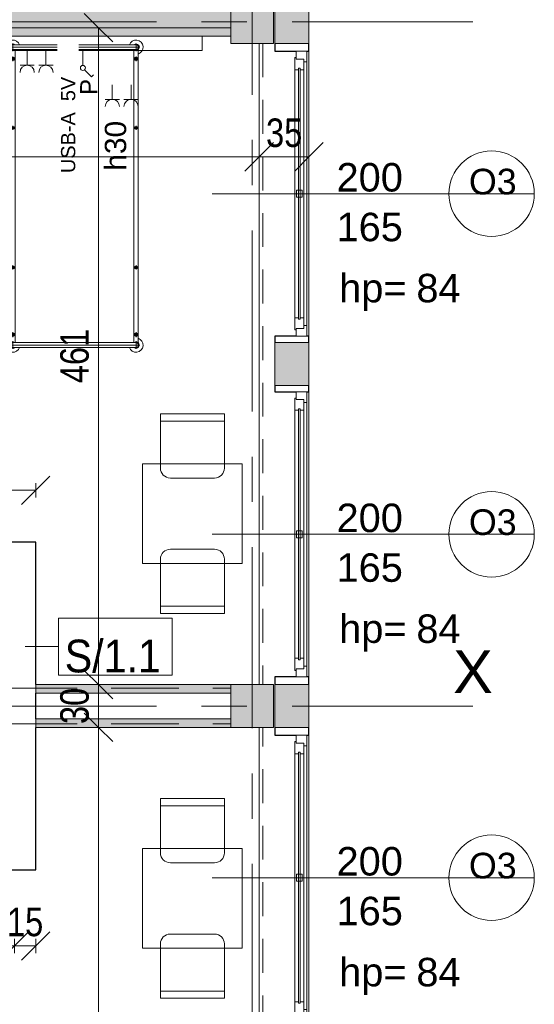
# Model space of a CAD drawing. Header units: centimetres. Extents: x -1631 to 1829, y -257 to 3158.
# Tile 126 of 128: x 1024 to 1386, y 2119 to 2810. Entities that reach past the tile are written whole.
import ezdxf

# ---------------------------------------------------------------- set-up
doc = ezdxf.new("R2010")
doc.units = ezdxf.units.CM
for name, pattern in [('Oś', [222.25, 127, -31.75, 31.75, -31.75]), ('Ponad', [39.688, 23.813, -15.875]), ('Ukryte', [71.438, 47.625, -23.813])]:
    doc.linetypes.add(name, pattern=pattern)
for name, color, linetype, lineweight in [('A-ANNO-DIMS', 211, 'Continuous', 13), ('A-ANNO-DIMS-100', 211, 'Continuous', 13), ('A-ANNO-NOTE', 131, 'Continuous', 9), ('A-DETL-HDLN', 90, 'Ukryte', 9), ('A-FLOR-OVHD', 1, 'Ponad', 9), ('A-GLAZ', 151, 'Continuous', 13), ('A-GLAZ-IDEN', 152, 'Continuous', 13), ('A-WALL', 113, 'Continuous', 13), ('A-WALL-IDEN', 211, 'Continuous', 13), ('A-WALL-PATT', 111, 'Continuous', 13), ('I-FURN', 30, 'Continuous', 9), ('Q-SPCQ', 91, 'Continuous', 9), ('S-COLS', 52, 'Continuous', 13), ('S-GRID', 1, 'Continuous', 13), ('S-GRID-IDEN', 1, 'Continuous', 13)]:
    doc.layers.add(name, color=color, linetype=linetype, lineweight=lineweight)
doc.styles.add('Arial Narrow_5', font='ARIALN.TTF', dxfattribs={"height": 20})
doc.styles.add('Arial_10', font='arial.ttf', dxfattribs={"height": 20})
doc.styles.add('Arial_12', font='arial.ttf', dxfattribs={"width": 0.9, "height": 23})
doc.styles.add('Arial_13', font='arial.ttf', dxfattribs={"height": 0.2})
doc.styles.add('Arial_4', font='arial.ttf', dxfattribs={"height": 10})
doc.styles.add('Arial_5', font='arial.ttf', dxfattribs={"height": 12})
doc.styles.add('Arial_6', font='arial.ttf', dxfattribs={"height": 15})
doc.styles.add('Arial_7', font='arial.ttf', dxfattribs={"height": 30})
doc.styles.add('Arial_8', font='arial.ttf', dxfattribs={"height": 18})
doc.dimstyles.new('Diagonal_1_100__0__wewnętrzne_1', dxfattribs={"dimscale": 30.48, "dimtxt": 20.468619, "dimasz": 0.656168, "dimexe": 0.164042, "dimexo": 0.0625, "dimgap": 0.032808, "dimtad": 1, "dimdec": 0, "dimdsep": 46, "dimtxsty": 'Arial Narrow_5', "dimblk1": 'OBLIQUE', "dimblk2": 'OBLIQUE', "dimsah": 1, "dimcen": 0.09, "dimazin": 0, "dimtfac": 1, "dimtdec": 4, "dimtix": 1, "dimtmove": 0, "dimatfit": 3, "dimfxl": 0.164042, "dimfxlon": 1, "dimtvp": 1, "dimtolj": 1, "dimtzin": 0, "dimarcsym": 2})

# ---------------------------------------------------------------- blocks, each defined once
blk = doc.blocks.new('M_Concrete-Square-Column - 300 x 300mm-1794510-5_piętro III __10_50 m_ - stan projektowany')
at = {"layer": 'S-COLS', "lineweight": 9}
blk.add_hatch(color=254, dxfattribs=at).paths.add_polyline_path([(-15, 15), (-15, -15), (15, -15), (15, 15)], flags=0)
for p, q in [((-15, 15), (15, 15)), ((-15, -15), (-15, 15)), ((15, 15), (15, -15)), ((15, -15), (-15, -15))]:
    blk.add_line(p, q, dxfattribs=at)
blk = doc.blocks.new('łóżko 195x90 typ FAMED _102039_ - łóżko 195x90 typ FAMED _102039_-1233017-5_piętro III __10_50 m_ - stan projektowany')
at = {"layer": 'I-FURN'}
for p, q in [((45.97, 104.25), (-45.98, 104.25)), ((-43.25, 101.53), (-43.25, 106.98)), ((-43.25, 105.95), (43.25, 105.95)), ((43.25, 101.53), (43.25, 106.98)), ((-45, 96.93), (-41.5, 96.93)), ((-44.75, -103.1), (-44.75, 102.61)), ((-43.25, 102.55), (43.25, 102.55)), ((-43.25, 95.18), (-43.25, 98.68)), ((-41.75, 102.55), (-41.75, -103.1)), ((45, 96.93), (41.5, 96.93)), ((41.75, 102.61), (41.75, -103.05)), ((43.25, 95.18), (43.25, 98.68)), ((44.75, -103.1), (44.75, 102.61)), ((-44.75, 49.81), (-41.75, 49.81)), ((-43.25, 48.31), (-43.25, 51.31)), ((44.75, 49.81), (41.75, 49.81)), ((43.25, 48.31), (43.25, 51.31)), ((-44.75, -48.19), (-41.75, -48.19)), ((-43.25, -49.69), (-43.25, -46.69)), ((44.75, -48.19), (41.75, -48.19)), ((43.25, -49.69), (43.25, -46.69)), ((-45, -96.6), (-41.5, -96.6)), ((-43.25, -94.85), (-43.25, -98.35)), ((45, -96.6), (41.5, -96.6)), ((43.25, -94.85), (43.25, -98.35)), ((-43.25, -102.02), (-43.25, -107.47)), ((-43.25, -103.05), (43.25, -103.05)), ((43.25, -102.02), (43.25, -107.47)), ((-45.98, -104.75), (45.97, -104.75)), ((-43.25, -106.45), (43.25, -106.45))]:
    blk.add_line(p, q, dxfattribs=at)
for centre, radius in [((-43.25, 96.93), 1.25), ((-43.25, 96.93), 0.8), ((43.25, 96.93), 1.25), ((43.25, 96.93), 0.8), ((-43.25, 49.81), 1), ((43.25, 49.81), 1), ((-43.25, -48.19), 1), ((43.25, -48.19), 1), ((-43.25, -96.6), 1.25), ((-43.25, -96.6), 0.8), ((43.25, -96.6), 1.25), ((43.25, -96.6), 0.8)]:
    blk.add_circle(centre, radius, dxfattribs=at)
for centre, radius, start, end in [((-43.25, 104.25), 5, 19.87687, 252.5424), ((-43.25, 104.25), 2.23, 49.8221, 310.1779), ((-43.25, 104.25), 1.93, 62.02067, 297.97933), ((-43.25, 104.25), 1.7, 90, 270), ((43.25, 104.25), 5, 287.4576, 160.12313), ((43.25, 104.25), 2.23, 229.8221, 130.1779), ((43.25, 104.25), 1.93, 242.02067, 117.97933), ((43.25, 104.25), 1.7, 270, 90), ((-43.25, -104.75), 5, 107.4576, 340.12313), ((-43.25, -104.75), 2.23, 47.61126, 310.1779), ((-43.25, -104.75), 1.93, 62.02067, 297.97933), ((-43.25, -104.75), 1.7, 90, 270), ((43.25, -104.75), 5, 199.87687, 72.5424), ((43.25, -104.75), 2.23, 229.8221, 130.1779), ((43.25, -104.75), 1.93, 242.02067, 117.97933), ((43.25, -104.75), 1.7, 270, 90)]:
    blk.add_arc(centre, radius, start, end, dxfattribs=at)
blk = doc.blocks.new('Blat - Blat-1285693-5_piętro III __10_50 m_ - stan projektowany')
at = {"layer": 'I-FURN'}
for p, q in [((0, 70), (0, 0)), ((70, 70), (0, 70)), ((70, 0), (70, 70)), ((0, 0), (70, 0))]:
    blk.add_line(p, q, dxfattribs=at)
blk = doc.blocks.new('Blat - Blat-1285996-5_piętro III __10_50 m_ - stan projektowany')
at = {"layer": 'I-FURN'}
for p, q in [((0, 0), (70, 0)), ((0, -70), (0, 0)), ((70, 0), (70, -70)), ((70, -70), (0, -70))]:
    blk.add_line(p, q, dxfattribs=at)
blk = doc.blocks.new('krzesło - krzesło-823058-5_piętro III __10_50 m_ - stan projektowany')
at = {"layer": 'I-FURN'}
for p, q in [((-22.5, 22.5), (-22.5, -15.5)), ((22.5, 22.5), (-22.5, 22.5)), ((22.5, -15.5), (22.5, 22.5)), ((22.5, 17.5), (-22.5, 17.5)), ((-15.5, -22.5), (15.5, -22.5))]:
    blk.add_line(p, q, dxfattribs=at)
for centre, start, end in [((-15.5, -15.5), 180, 270), ((15.5, -15.5), 270, 0)]:
    blk.add_arc(centre, 7, start, end, dxfattribs=at)
blk = doc.blocks.new('krzesło - krzesło-1270919-5_piętro III __10_50 m_ - stan projektowany')
at = {"layer": 'I-FURN'}
for p, q in [((-15.5, 22.5), (15.5, 22.5)), ((-22.5, -22.5), (-22.5, 15.5)), ((22.5, 15.5), (22.5, -22.5)), ((22.5, -17.5), (-22.5, -17.5)), ((22.5, -22.5), (-22.5, -22.5))]:
    blk.add_line(p, q, dxfattribs=at)
for centre, start, end in [((-15.5, 15.5), 90, 180), ((15.5, 15.5), 360, 90)]:
    blk.add_arc(centre, 7, start, end, dxfattribs=at)
blk = doc.blocks.new('Panel Gazowo Oswietleniowy 2 - Type 1-2423792-5_piętro III __10_50 m_ - stan projektowany')
at = {"layer": 'Q-SPCQ'}
for p, q in [((-112.5, 47.33), (-102.5, 47.33)), ((-107.5, 47.33), (-107.5, 37)), ((-99.33, 47.33), (-89.33, 47.33)), ((-94.33, 47.33), (-94.33, 37)), ((47.5, 47.33), (57.5, 47.33)), ((52.5, 47.33), (52.5, 37)), ((60.67, 47.33), (70.67, 47.33)), ((65.67, 47.33), (65.67, 37)), ((-79.82, 31.43), (-81.13, 30.12)), ((-74.88, 26.48), (-79.82, 31.43)), ((80.18, 31.43), (78.87, 30.12)), ((85.12, 26.48), (80.18, 31.43)), ((-73.64, 13), (-73.64, 23.5)), ((-66.13, 23.33), (-56.13, 23.33)), ((-61.13, 23.33), (-61.13, 13)), ((-52.67, 23.33), (-42.67, 23.33)), ((-47.67, 23.33), (-47.67, 13)), ((-39.5, 23.33), (-29.5, 23.33)), ((-34.5, 23.33), (-34.5, 13)), ((86.36, 13), (86.36, 23.5)), ((93.87, 23.33), (103.87, 23.33)), ((98.87, 23.33), (98.87, 13)), ((107.33, 23.33), (117.33, 23.33)), ((112.33, 23.33), (112.33, 13)), ((120.5, 23.33), (130.5, 23.33)), ((125.5, 23.33), (125.5, 13)), ((-157.5, 3), (-157.5, 13)), ((-157.5, 13), (182.5, 13)), ((182.5, 13), (182.5, 3))]:
    blk.add_line(p, q, dxfattribs=at)
for centre in [(-73.64, 25.25), (86.36, 25.25)]:
    blk.add_circle(centre, 1.75, dxfattribs=at)
for centre, end in [((-107.5, 52.33), 0), ((-94.33, 52.33), 0), ((52.5, 52.33), 0), ((65.67, 52.33), 0), ((-61.13, 28.33), 360), ((-47.67, 28.33), 360), ((-34.5, 28.33), 360), ((98.87, 28.33), 360), ((112.33, 28.33), 360), ((125.5, 28.33), 360)]:
    blk.add_arc(centre, 5, 180, end, dxfattribs=at)
blk = doc.blocks.new('Okno - automatyczna etykieta - 200x165 _projektowane_-2617392-5_piętro III __10_50 m_ - stan projektowany')
at = {"layer": 'A-GLAZ'}
for p, q in [((-92.5, 10.5), (-100, 10.5)), ((-100, 10.5), (-100, 3)), ((-100, 10.5), (100, 10.5)), ((-87, 8.5), (-94.5, 8.5)), ((-94.5, 8.5), (-94.5, 3)), ((-94.5, 3), (-94.5, 8.5)), ((-94.5, 8.5), (-92.5, 8.5)), ((-92.5, 8.5), (-92.5, 10.5)), ((92.5, 10.5), (-92.5, 10.5)), ((-87, 5.75), (-87, 8.5)), ((87, 8.5), (-87, 8.5)), ((2.5, 7.25), (-2.5, 7.25)), ((-2.5, 7.25), (-2.5, 3.25)), ((2.5, 3.25), (2.5, 7.25)), ((94.5, 8.5), (87, 8.5)), ((87, 8.5), (87, 5.75)), ((100, 10.5), (92.5, 10.5)), ((92.5, 10.5), (92.5, 8.5)), ((92.5, 8.5), (94.5, 8.5)), ((94.5, 3), (94.5, 8.5)), ((94.5, 8.5), (94.5, 3)), ((100, 3), (100, 10.5)), ((-100, 3), (-94.5, 3)), ((-94.5, 3), (-95.5, 3)), ((-95.5, 3), (-95.5, 2)), ((-95.5, 2), (-87, 2)), ((88, 5.75), (-88, 5.75)), ((-88, 5.75), (-88, 4.75)), ((-88, 4.75), (-88, 5.75)), ((-88, 5.75), (-87, 5.75)), ((-88, 4.75), (88, 4.75)), ((-87, 4.75), (-88, 4.75)), ((-87, 2), (-87, 4.75)), ((87, 2), (-87, 2)), ((-2.5, 3.25), (2.5, 3.25)), ((87, 5.75), (88, 5.75)), ((87, 4.75), (87, 2)), ((88, 4.75), (87, 4.75)), ((87, 2), (95.5, 2)), ((88, 4.75), (88, 5.75)), ((88, 5.75), (88, 4.75)), ((95.5, 3), (94.5, 3)), ((94.5, 3), (100, 3)), ((95.5, 2), (95.5, 3))]:
    blk.add_line(p, q, dxfattribs=at)
blk = doc.blocks.new('DIMBLOCK66-5_piętro III __10_50 m_ - stan projektowany')
at = {"layer": 'A-ANNO-DIMS-100', "transparency": 16777216}
for p, q in [((1079.48, 2313.33), (1069.48, 2323.33)), ((1074.48, 2313.33), (1084.48, 2313.33)), ((1079.48, 2313.33), (1074.48, 2313.33)), ((1079.48, 1858.33), (1079.48, 2313.33)), ((1079.48, 2313.33), (1089.48, 2303.33)), ((1079.48, 1858.33), (1069.48, 1868.33)), ((1074.48, 1858.33), (1084.48, 1858.33)), ((1079.48, 1858.33), (1074.48, 1858.33)), ((1079.48, 1858.33), (1089.48, 1848.33))]:
    blk.add_line(p, q, dxfattribs=at)
at = {"layer": 'A-ANNO-DIMS-100', "color": 0, "transparency": 16777216, "insert": (1052.64, 2066.82), "char_height": 20, "width": 45.6158, "attachment_point": 1, "rotation": 90, "line_spacing_factor": 0.974696, "style": 'Arial Narrow_5'}
blk.add_mtext('455', dxfattribs=at)
blk = doc.blocks.new('_Oblique')
at = {"color": 0, "linetype": 'ByBlock', "lineweight": -2}
blk.add_line((-0.5, -0.5), (0.5, 0.5), dxfattribs=at)
blk = doc.blocks.new('DIMBLOCK67-5_piętro III __10_50 m_ - stan projektowany')
at = {"layer": 'A-ANNO-DIMS-100', "transparency": 16777216}
for p, q in [((1079.48, 2343.33), (1069.48, 2353.33)), ((1074.48, 2343.33), (1084.48, 2343.33)), ((1079.48, 2343.33), (1074.48, 2343.33)), ((1079.48, 2313.33), (1079.48, 2343.33)), ((1079.48, 2343.33), (1089.48, 2333.33)), ((1079.48, 2313.33), (1069.48, 2323.33)), ((1074.48, 2313.33), (1084.48, 2313.33)), ((1079.48, 2313.33), (1074.48, 2313.33)), ((1079.48, 2313.33), (1089.48, 2303.33))]:
    blk.add_line(p, q, dxfattribs=at)
at = {"layer": 'A-ANNO-DIMS-100', "color": 0, "transparency": 16777216, "insert": (1052.64, 2315.65), "char_height": 20, "width": 30.4105, "attachment_point": 1, "rotation": 90, "line_spacing_factor": 0.974696, "style": 'Arial Narrow_5'}
blk.add_mtext('30', dxfattribs=at)
blk = doc.blocks.new('DIMBLOCK68-5_piętro III __10_50 m_ - stan projektowany')
at = {"layer": 'A-ANNO-DIMS-100', "transparency": 16777216}
for p, q in [((1079.48, 2804.33), (1069.48, 2814.33)), ((1074.48, 2804.33), (1084.48, 2804.33)), ((1079.48, 2804.33), (1074.48, 2804.33)), ((1079.48, 2343.33), (1079.48, 2804.33)), ((1079.48, 2804.33), (1089.48, 2794.33)), ((1079.48, 2343.33), (1069.48, 2353.33)), ((1074.48, 2343.33), (1084.48, 2343.33)), ((1079.48, 2343.33), (1074.48, 2343.33)), ((1079.48, 2343.33), (1089.48, 2333.33))]:
    blk.add_line(p, q, dxfattribs=at)
at = {"layer": 'A-ANNO-DIMS-100', "color": 0, "transparency": 16777216, "insert": (1052.64, 2554.82), "char_height": 20, "width": 45.6158, "attachment_point": 1, "rotation": 90, "line_spacing_factor": 0.974696, "style": 'Arial Narrow_5'}
blk.add_mtext('461', dxfattribs=at)
blk = doc.blocks.new('DIMBLOCK86-5_piętro III __10_50 m_ - stan projektowany')
at = {"layer": 'A-ANNO-DIMS-100', "transparency": 16777216}
for p, q in [((542.38, 2713.76), (552.38, 2723.76)), ((1192.38, 2713.76), (1202.38, 2723.76)), ((542.38, 2718.76), (542.38, 2708.76)), ((542.38, 2713.76), (542.38, 2718.76)), ((1192.38, 2718.76), (1192.38, 2708.76)), ((1192.38, 2713.76), (1192.38, 2718.76)), ((542.38, 2713.76), (532.38, 2703.76)), ((542.38, 2713.76), (1192.38, 2713.76)), ((1192.38, 2713.76), (1182.38, 2703.76))]:
    blk.add_line(p, q, dxfattribs=at)
at = {"layer": 'A-ANNO-DIMS-100', "color": 0, "transparency": 16777216, "insert": (848.37, 2740.61), "char_height": 20, "width": 45.6158, "attachment_point": 1, "line_spacing_factor": 0.974696, "style": 'Arial Narrow_5'}
blk.add_mtext('650', dxfattribs=at)
blk = doc.blocks.new('DIMBLOCK87-5_piętro III __10_50 m_ - stan projektowany')
at = {"layer": 'A-ANNO-DIMS-100', "transparency": 16777216}
for p, q in [((1192.38, 2713.76), (1202.38, 2723.76)), ((1227.38, 2713.76), (1237.38, 2723.76)), ((1192.38, 2718.76), (1192.38, 2708.76)), ((1192.38, 2713.76), (1192.38, 2718.76)), ((1227.38, 2718.76), (1227.38, 2708.76)), ((1227.38, 2713.76), (1227.38, 2718.76)), ((1192.38, 2713.76), (1182.38, 2703.76)), ((1192.38, 2713.76), (1227.38, 2713.76)), ((1227.38, 2713.76), (1217.38, 2703.76))]:
    blk.add_line(p, q, dxfattribs=at)
at = {"layer": 'A-ANNO-DIMS-100', "color": 0, "transparency": 16777216, "insert": (1197.21, 2740.61), "char_height": 20, "width": 30.4105, "attachment_point": 1, "line_spacing_factor": 0.974696, "style": 'Arial Narrow_5'}
blk.add_mtext('35', dxfattribs=at)
blk = doc.blocks.new('DIMBLOCK188-5_piętro III __10_50 m_ - stan projektowany')
at = {"layer": 'A-ANNO-DIMS-100', "transparency": 16777216}
for p, q in [((1020.38, 2159.95), (1030.38, 2169.95)), ((1035.38, 2159.95), (1045.38, 2169.95)), ((1020.38, 2164.95), (1020.38, 2154.95)), ((1020.38, 2159.95), (1020.38, 2164.95)), ((1035.38, 2164.95), (1035.38, 2154.95)), ((1035.38, 2159.95), (1035.38, 2164.95)), ((1020.38, 2159.95), (1010.38, 2149.95)), ((1035.38, 2159.95), (1020.38, 2159.95)), ((1035.38, 2159.95), (1025.38, 2149.95))]:
    blk.add_line(p, q, dxfattribs=at)
at = {"layer": 'A-ANNO-DIMS-100', "color": 0, "transparency": 16777216, "insert": (1015.21, 2186.8), "char_height": 20, "width": 30.4105, "attachment_point": 1, "line_spacing_factor": 0.974696, "style": 'Arial Narrow_5'}
blk.add_mtext('15', dxfattribs=at)
blk = doc.blocks.new('DIMBLOCK189-5_piętro III __10_50 m_ - stan projektowany')
at = {"layer": 'A-ANNO-DIMS-100', "transparency": 16777216}
for p, q in [((907.38, 2159.95), (917.38, 2169.95)), ((1020.38, 2159.95), (1030.38, 2169.95)), ((907.38, 2154.95), (907.38, 2164.95)), ((1020.38, 2164.95), (1020.38, 2154.95)), ((1020.38, 2159.95), (1020.38, 2164.95)), ((907.38, 2159.95), (897.38, 2149.95)), ((1020.38, 2159.95), (907.38, 2159.95)), ((907.38, 2159.95), (907.38, 2154.95)), ((1020.38, 2159.95), (1010.38, 2149.95))]:
    blk.add_line(p, q, dxfattribs=at)
at = {"layer": 'A-ANNO-DIMS-100', "color": 0, "transparency": 16777216, "insert": (944.87, 2186.8), "char_height": 20, "width": 45.6158, "attachment_point": 1, "line_spacing_factor": 0.974696, "style": 'Arial Narrow_5'}
blk.add_mtext('113', dxfattribs=at)
blk = doc.blocks.new('DIMBLOCK195-5_piętro III __10_50 m_ - stan projektowany')
at = {"layer": 'A-ANNO-DIMS-100', "transparency": 16777216}
for p, q in [((950.38, 2479.7), (960.38, 2489.7)), ((1035.38, 2479.7), (1045.38, 2489.7)), ((950.38, 2474.7), (950.38, 2484.7)), ((1035.38, 2474.7), (1035.38, 2484.7)), ((950.38, 2479.7), (940.38, 2469.7)), ((1035.38, 2479.7), (950.38, 2479.7)), ((950.38, 2479.7), (950.38, 2474.7)), ((1035.38, 2479.7), (1025.38, 2469.7)), ((1035.38, 2479.7), (1035.38, 2474.7))]:
    blk.add_line(p, q, dxfattribs=at)
at = {"layer": 'A-ANNO-DIMS-100', "color": 0, "transparency": 16777216, "insert": (980.21, 2506.55), "char_height": 20, "width": 30.4105, "attachment_point": 1, "line_spacing_factor": 0.974696, "style": 'Arial Narrow_5'}
blk.add_mtext('85', dxfattribs=at)
blk = doc.blocks.new('ET sciana_AT7 - 10mm-2270614-5_piętro III __10_50 m_ - stan projektowany')
at = {"layer": 'A-WALL-IDEN'}
for p, q in [((-0.4, 0.196875), (0.4, 0.196875)), ((-0.4, -0.203125), (-0.4, 0.196875)), ((0.4, 0.196875), (0.4, -0.203125)), ((-0.4, -0.203125), (0.4, -0.203125))]:
    blk.add_line(p, q, dxfattribs=at)
blk = doc.blocks.new('Okno_PG_typ 100 - metka _wys_parapetu-2491532-5_piętro III __10_50 m_ - stan projektowany')
at = {"layer": 'A-GLAZ-IDEN'}
blk.add_line((0, -1.8946), (0, 0.3677), dxfattribs=at)
blk.add_circle((0, 0.0677), 0.3, dxfattribs=at)
at = {"layer": 'A-GLAZ-IDEN', "insert": (0.5622, -1.0037), "char_height": 0.2, "width": 0.4949, "attachment_point": 1, "rotation": 90, "line_spacing_factor": 0.936439, "style": 'Arial_13'}
blk.add_mtext('\\pxt6.35,12.7,19.05,25.4,31.75,38.1,44.45,50.8,57.15,63.5,69.85,76.2,82.55,88.9,95.25,101.6,107.95,114.3,120.65,127,133.35,139.7,146.05,152.4,158.75,165.1,171.45,177.8,184.15,190.5,196.85,203.2;{hp=}', dxfattribs=at)

msp = doc.modelspace()

# ---------------------------------------------------------------- hatches: boundary and pattern name
at = {"layer": 'A-WALL-PATT'}
for points in [[(1172.38, 2804.33), (1172.38, 2824.33), (602.38, 2824.33), (602.38, 2804.33), (736.3, 2804.33)], [(602.38, 2798.33), (1172.38, 2798.33), (1172.38, 2804.33), (602.38, 2804.33)], [(1172.38, 2337.33), (1172.38, 2343.33), (1035.38, 2343.33), (1035.38, 2337.33), (1100.2, 2337.33)], [(1172.38, 2313.33), (1172.38, 2319.33), (1035.38, 2319.33), (1035.38, 2313.33), (1100.2, 2313.33)]]:
    msp.add_hatch(color=9, dxfattribs=at).paths.add_polyline_path(points, flags=0)
h = msp.add_hatch(color=9, dxfattribs=at)
h.paths.add_polyline_path([(1203.38, 393.33), (1227.38, 393.33), (1227.38, 423.33), (1203.38, 423.33), (1203.38, 419.08)], flags=0)
h.paths.add_polyline_path([(1203.38, 633.33), (1227.38, 633.33), (1227.38, 663.33), (1203.38, 663.33)], flags=0)
h.paths.add_polyline_path([(1227.38, 873.33), (1227.38, 903.33), (1203.38, 903.33), (1203.38, 873.33)], flags=0)
h.paths.add_polyline_path([(1203.38, 1113.33), (1227.38, 1113.33), (1227.38, 1143.33), (1203.38, 1143.33)], flags=0)
h.paths.add_polyline_path([(1227.38, 1353.33), (1227.38, 1383.33), (1203.38, 1383.33), (1203.38, 1353.33)], flags=0)
h.paths.add_polyline_path([(1227.38, 1593.33), (1227.38, 1623.33), (1203.38, 1623.33), (1203.38, 1593.33)], flags=0)
h.paths.add_polyline_path([(1227.38, 1833.33), (1227.38, 1863.33), (1203.38, 1863.33), (1203.38, 1833.33)], flags=0)
h.paths.add_polyline_path([(1227.38, 2073.33), (1227.38, 2103.33), (1203.38, 2103.33), (1203.38, 2073.33)], flags=0)
h.paths.add_polyline_path([(1203.38, 2313.33), (1227.38, 2313.33), (1227.38, 2343.33), (1203.38, 2343.33)], flags=0)
h.paths.add_polyline_path([(1227.38, 2553.33), (1227.38, 2583.33), (1203.38, 2583.33), (1203.38, 2553.33)], flags=0)
h.paths.add_polyline_path([(1227.38, 2793.33), (1227.38, 2824.33), (1203.38, 2824.33), (1203.38, 2793.33)], flags=0)

# ---------------------------------------------------------------- linework, layer by layer
at = {"layer": 'A-DETL-HDLN'}
for p, q in [((-1197.62, 2340.83), (1172.38, 2340.83)), ((-1197.62, 2315.83), (1172.38, 2315.83))]:
    msp.add_line(p, q, dxfattribs=at)
at = {"layer": 'A-FLOR-OVHD'}
for p, q in [((1194.88, 2793.33), (1194.88, 2343.33)), ((1194.88, 1863.33), (1194.88, 2313.33))]:
    msp.add_line(p, q, dxfattribs=at)
at = {"layer": 'A-WALL', "lineweight": 9}
for p, q in [((1227.38, 2793.33), (1227.38, 2848.33)), ((1203.38, 2824.33), (1203.38, 2793.33)), ((602.38, 2804.33), (1172.38, 2804.33)), ((602.38, 2798.33), (1172.38, 2798.33)), ((1192.38, 2343.33), (1192.38, 2793.33)), ((1227.38, 2787.83), (1227.38, 2587.83)), ((1203.38, 2583.33), (1203.38, 2553.33)), ((1227.38, 2553.33), (1227.38, 2583.33)), ((1227.38, 2548.83), (1227.38, 2348.83)), ((1172.38, 2343.33), (1035.38, 2343.33)), ((1203.38, 2343.33), (1203.38, 2313.33)), ((1227.38, 2313.33), (1227.38, 2343.33)), ((1035.38, 2337.33), (1172.38, 2337.33)), ((1172.38, 2319.33), (1035.38, 2319.33)), ((1035.38, 2313.33), (1172.38, 2313.33)), ((1192.38, 1863.33), (1192.38, 2313.33)), ((1227.38, 2307.83), (1227.38, 2107.83))]:
    msp.add_line(p, q, dxfattribs=at)
at = {"layer": 'A-WALL'}
for p, q in [((1203.38, 2793.33), (1227.38, 2793.33)), ((1227.38, 2583.33), (1203.38, 2583.33)), ((1203.38, 2553.33), (1227.38, 2553.33)), ((1035.38, 2343.33), (1035.38, 2337.33)), ((1035.38, 2337.33), (1035.38, 2343.33)), ((1227.38, 2343.33), (1203.38, 2343.33)), ((1035.38, 2319.33), (1035.38, 2313.33)), ((1203.38, 2313.33), (1227.38, 2313.33))]:
    msp.add_line(p, q, dxfattribs=at)
at = {"layer": 'A-WALL', "color": 7, "lineweight": 25}
for p, q in [((1203.38, 2793.33), (1203.38, 2787.83)), ((1227.38, 2787.83), (1227.38, 2793.33)), ((1203.38, 2787.83), (1218.38, 2787.83)), ((1225.88, 2787.83), (1227.38, 2787.83)), ((1218.38, 2587.83), (1203.38, 2587.83)), ((1203.38, 2587.83), (1203.38, 2583.33)), ((1227.38, 2587.83), (1225.88, 2587.83)), ((1227.38, 2583.33), (1227.38, 2587.83)), ((1203.38, 2553.33), (1203.38, 2548.83)), ((1227.38, 2548.83), (1227.38, 2553.33)), ((1203.38, 2548.83), (1218.38, 2548.83)), ((1225.88, 2548.83), (1227.38, 2548.83)), ((1035.38, 2443.33), (1000.88, 2443.33)), ((1035.38, 2343.33), (1035.38, 2443.33)), ((1218.38, 2348.83), (1203.38, 2348.83)), ((1203.38, 2348.83), (1203.38, 2343.33)), ((1227.38, 2348.83), (1225.88, 2348.83)), ((1227.38, 2343.33), (1227.38, 2348.83)), ((1035.38, 2319.33), (1035.38, 2337.33)), ((1035.38, 2213.33), (1035.38, 2313.33)), ((1203.38, 2313.33), (1203.38, 2307.83)), ((1203.38, 2307.83), (1218.38, 2307.83)), ((1225.88, 2307.83), (1227.38, 2307.83)), ((1227.38, 2307.83), (1227.38, 2313.33)), ((957.88, 2213.33), (1035.38, 2213.33))]:
    msp.add_line(p, q, dxfattribs=at)
at = {"layer": 'A-WALL-IDEN'}
msp.add_line((1027.88, 2370.09), (1051.36, 2370.09), dxfattribs=at)
at = {"layer": 'S-GRID', "linetype": 'Oś'}
for p, q in [((1187.38, 2884.27), (1187.38, 27.13)), ((1342.46, 2808.33), (-1368.76, 2808.33)), ((1342.46, 2328.33), (-1368.76, 2328.33))]:
    msp.add_line(p, q, dxfattribs=at)

# ---------------------------------------------------------------- block references
at = {"layer": 'A-GLAZ', "rotation": 269.9999999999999}
for p in [(1215.38, 2687.83), (1215.38, 2448.83), (1215.38, 2207.83)]:
    msp.add_blockref('Okno - automatyczna etykieta - 200x165 _projektowane_-2617392-5_piętro III __10_50 m_ - stan projektowany', p, dxfattribs=at)
at = {"layer": 'A-GLAZ-IDEN', "xscale": 99.99999999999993, "yscale": 99.99999999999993, "zscale": 99.99999999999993, "rotation": 270.0000000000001}
for p in [(1348.94, 2687.83), (1348.94, 2448.83), (1348.94, 2207.83)]:
    msp.add_blockref('Okno_PG_typ 100 - metka _wys_parapetu-2491532-5_piętro III __10_50 m_ - stan projektowany', p, dxfattribs=at)
at = {"layer": 'A-WALL-IDEN', "xscale": 99.99999999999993, "yscale": 99.99999999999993, "zscale": 99.99999999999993}
msp.add_blockref('ET sciana_AT7 - 10mm-2270614-5_piętro III __10_50 m_ - stan projektowany', (1091.36, 2370.4), dxfattribs=at)
at = {"layer": 'I-FURN', "rotation": 180}
msp.add_blockref('łóżko 195x90 typ FAMED _102039_ - łóżko 195x90 typ FAMED _102039_-1233017-5_piętro III __10_50 m_ - stan projektowany', (1062.63, 2685.88), dxfattribs=at)
at = {"layer": 'I-FURN'}
for name, p in [('krzesło - krzesło-823058-5_piętro III __10_50 m_ - stan projektowany', (1145.48, 2510.83)), ('Blat - Blat-1285693-5_piętro III __10_50 m_ - stan projektowany', (1110.48, 2428.33)), ('krzesło - krzesło-1270919-5_piętro III __10_50 m_ - stan projektowany', (1145.48, 2415.83)), ('krzesło - krzesło-823058-5_piętro III __10_50 m_ - stan projektowany', (1145.48, 2240.83)), ('Blat - Blat-1285996-5_piętro III __10_50 m_ - stan projektowany', (1110.48, 2228.33)), ('krzesło - krzesło-1270919-5_piętro III __10_50 m_ - stan projektowany', (1145.48, 2145.83))]:
    msp.add_blockref(name, p, dxfattribs=at)
at = {"layer": 'Q-SPCQ', "rotation": 180}
msp.add_blockref('Panel Gazowo Oswietleniowy 2 - Type 1-2423792-5_piętro III __10_50 m_ - stan projektowany', (994.88, 2801.33), dxfattribs=at)
at = {"layer": 'S-COLS', "lineweight": 9, "rotation": 180}
for p in [(1187.38, 2808.33), (1187.38, 2328.33)]:
    msp.add_blockref('M_Concrete-Square-Column - 300 x 300mm-1794510-5_piętro III __10_50 m_ - stan projektowany', p, dxfattribs=at)

# ---------------------------------------------------------------- texts
at = {"layer": 'A-GLAZ-IDEN', "line_spacing_factor": 0.936439}
for s, insert, char_height, width, attachment_point, style in [('\\pxqc,t6.35,12.7,19.05,25.4,31.75,38.1,44.45,50.8,57.15,63.5,69.85,76.2,82.55,88.9,95.25,101.6,107.95,114.3,120.65,127,133.35,139.7,146.05,152.4,158.75,165.1,171.45,177.8,184.15,190.5,196.85,203.2;{200}', (1270.05, 2699.22), 20, 48.3, 5, 'Arial_10'), ('\\pxqc,t7.05556,14.11111,21.16667,28.22222,35.27778,42.33333,49.38889,56.44444,63.5,70.55556,77.61111,84.66667,91.72222,98.77778,105.83333,112.88889,119.94444,127,134.05556,141.11111,148.16667,155.22222,162.27778,169.33333,176.38889,183.44444,190.5,197.55556,204.61111,211.66667,218.72222,225.77778;{O3}', (1356.52, 2696.21), 18, 33.7, 5, 'Arial_8'), ('\\pxqc,t6.35,12.7,19.05,25.4,31.75,38.1,44.45,50.8,57.15,63.5,69.85,76.2,82.55,88.9,95.25,101.6,107.95,114.3,120.65,127,133.35,139.7,146.05,152.4,158.75,165.1,171.45,177.8,184.15,190.5,196.85,203.2;{165}', (1270.05, 2664.34), 20, 48.3, 5, 'Arial_10'), ('\\pxt6.35,12.7,19.05,25.4,31.75,38.1,44.45,50.8,57.15,63.5,69.85,76.2,82.55,88.9,95.25,101.6,107.95,114.3,120.65,127,133.35,139.7,146.05,152.4,158.75,165.1,171.45,177.8,184.15,190.5,196.85,203.2;{84}', (1302.84, 2631.6), 20, 32.4, 1, 'Arial_10'), ('\\pxqc,t6.35,12.7,19.05,25.4,31.75,38.1,44.45,50.8,57.15,63.5,69.85,76.2,82.55,88.9,95.25,101.6,107.95,114.3,120.65,127,133.35,139.7,146.05,152.4,158.75,165.1,171.45,177.8,184.15,190.5,196.85,203.2;{200}', (1270.05, 2460.22), 20, 48.3, 5, 'Arial_10'), ('\\pxqc,t7.05556,14.11111,21.16667,28.22222,35.27778,42.33333,49.38889,56.44444,63.5,70.55556,77.61111,84.66667,91.72222,98.77778,105.83333,112.88889,119.94444,127,134.05556,141.11111,148.16667,155.22222,162.27778,169.33333,176.38889,183.44444,190.5,197.55556,204.61111,211.66667,218.72222,225.77778;{O3}', (1356.52, 2457.21), 18, 33.7, 5, 'Arial_8'), ('\\pxqc,t6.35,12.7,19.05,25.4,31.75,38.1,44.45,50.8,57.15,63.5,69.85,76.2,82.55,88.9,95.25,101.6,107.95,114.3,120.65,127,133.35,139.7,146.05,152.4,158.75,165.1,171.45,177.8,184.15,190.5,196.85,203.2;{165}', (1270.05, 2425.34), 20, 48.3, 5, 'Arial_10'), ('\\pxt6.35,12.7,19.05,25.4,31.75,38.1,44.45,50.8,57.15,63.5,69.85,76.2,82.55,88.9,95.25,101.6,107.95,114.3,120.65,127,133.35,139.7,146.05,152.4,158.75,165.1,171.45,177.8,184.15,190.5,196.85,203.2;{84}', (1302.84, 2392.6), 20, 32.4, 1, 'Arial_10'), ('\\pxqc,t6.35,12.7,19.05,25.4,31.75,38.1,44.45,50.8,57.15,63.5,69.85,76.2,82.55,88.9,95.25,101.6,107.95,114.3,120.65,127,133.35,139.7,146.05,152.4,158.75,165.1,171.45,177.8,184.15,190.5,196.85,203.2;{200}', (1270.05, 2219.22), 20, 48.3, 5, 'Arial_10'), ('\\pxqc,t7.05556,14.11111,21.16667,28.22222,35.27778,42.33333,49.38889,56.44444,63.5,70.55556,77.61111,84.66667,91.72222,98.77778,105.83333,112.88889,119.94444,127,134.05556,141.11111,148.16667,155.22222,162.27778,169.33333,176.38889,183.44444,190.5,197.55556,204.61111,211.66667,218.72222,225.77778;{O3}', (1356.52, 2216.21), 18, 33.7, 5, 'Arial_8'), ('\\pxqc,t6.35,12.7,19.05,25.4,31.75,38.1,44.45,50.8,57.15,63.5,69.85,76.2,82.55,88.9,95.25,101.6,107.95,114.3,120.65,127,133.35,139.7,146.05,152.4,158.75,165.1,171.45,177.8,184.15,190.5,196.85,203.2;{165}', (1270.05, 2184.34), 20, 48.3, 5, 'Arial_10'), ('\\pxt6.35,12.7,19.05,25.4,31.75,38.1,44.45,50.8,57.15,63.5,69.85,76.2,82.55,88.9,95.25,101.6,107.95,114.3,120.65,127,133.35,139.7,146.05,152.4,158.75,165.1,171.45,177.8,184.15,190.5,196.85,203.2;{84}', (1302.84, 2151.6), 20, 32.4, 1, 'Arial_10')]:
    msp.add_mtext(s, dxfattribs=dict(at, insert=insert, char_height=char_height, width=width, attachment_point=attachment_point, style=style))
at = {"layer": 'A-WALL-IDEN', "insert": (1089.55, 2363.25), "char_height": 23, "width": 67.32, "attachment_point": 5, "line_spacing_factor": 0.936439, "style": 'Arial_12'}
msp.add_mtext('\\pxqc,t4.96957,9.93913,14.9087,19.87826,24.84783,29.81739,34.78696,39.75652,44.72609,49.69565,54.66522,59.63478,64.60435,69.57391,74.54348,79.51304,84.48261,89.45217,94.42174,99.3913,104.36087,109.33043,114.3,119.26957,124.23913,129.2087,134.17826,139.14783,144.11739,149.08696,154.05652,159.02609;{S/1.1}', dxfattribs=at)
at = {"layer": 'S-GRID-IDEN', "insert": (1342.59, 2352.39), "char_height": 30, "width": 27.8, "attachment_point": 5, "line_spacing_factor": 0.936439, "style": 'Arial_7'}
msp.add_mtext('\\pxqc,t4.23333,8.46667,12.7,16.93333,21.16667,25.4,29.63333,33.86667,38.1,42.33333,46.56667,50.8,55.03333,59.26667,63.5,67.73333,71.96667,76.2,80.43333,84.66667,88.9,93.13333,97.36667,101.6,105.83333,110.06667,114.3,118.53333,122.76667,127,131.23333,135.46667;{X}', dxfattribs=at)

# ---------------------------------------------------------------- dimensions: what is measured, and where the dimension line sits
at = {"layer": 'A-ANNO-DIMS'}
for base, p1, p2, override, picture, middle in [((1227.38, 2713.76), (1192.38, 2718.76), (1227.38, 2718.76), {"dimpost": '<>', "dimfxl": 35}, 'DIMBLOCK87-5_piętro III __10_50 m_ - stan projektowany', (1209.88, 2724.97)), ((907.38, 2159.95), (1020.38, 2164.95), (907.38, 2154.95), {"dimpost": '<>', "dimfxl": 113.439531}, 'DIMBLOCK189-5_piętro III __10_50 m_ - stan projektowany', (963.88, 2171.16)), ((1020.38, 2159.95), (1035.38, 2164.95), (1020.38, 2164.95), {"dimpost": '<>', "dimfxl": 15}, 'DIMBLOCK188-5_piętro III __10_50 m_ - stan projektowany', (1027.88, 2171.16))]:
    dim = msp.add_linear_dim(base=base, p1=p1, p2=p2, dimstyle='Diagonal_1_100__0__wewnętrzne_1', override=override, dxfattribs=at)
    dim.commit()
    dim.dimension.update_dxf_attribs({"geometry": picture, "text_midpoint": middle})
for base, p1, p2, angle, override, picture, middle in [((950.38, 2479.7), (1035.38, 2474.7), (950.38, 2474.7), 0, {"dimpost": '<>', "dimfxl": 85}, 'DIMBLOCK195-5_piętro III __10_50 m_ - stan projektowany', (992.88, 2490.91)), ((1079.48, 2343.33), (1074.48, 2313.33), (1074.48, 2343.33), 90, {"dimpost": '<>', "dimfxl": 30}, 'DIMBLOCK67-5_piętro III __10_50 m_ - stan projektowany', (1068.27, 2328.33)), ((1079.48, 2313.33), (1074.48, 1858.33), (1074.48, 2313.33), 90, {"dimpost": '<>', "dimfxl": 455}, 'DIMBLOCK66-5_piętro III __10_50 m_ - stan projektowany', (1068.31, 2085.83))]:
    dim = msp.add_linear_dim(base=base, p1=p1, p2=p2, angle=angle, dimstyle='Diagonal_1_100__0__wewnętrzne_1', override=override, dxfattribs=at)
    dim.commit()
    dim.dimension.update_dxf_attribs({"geometry": picture, "text_midpoint": middle})

# ---------------------------------------------------------------- next in the draw order: texts
at = {"layer": 'A-ANNO-NOTE', "lineweight": 13, "rotation": 90, "line_spacing_factor": 0.936439, "bg_fill": 3, "box_fill_scale": 1.25, "bg_fill_color": 256, "bg_fill_true_color": 13158600, "bg_fill_transparency": 0}
for s, insert, char_height, width, attachment_point, style in [('\\pxqc,t12.7,25.4,38.1,50.8,63.5,76.2,88.9,101.6,114.3,127,139.7,152.4,165.1,177.8,190.5,203.2,215.9,228.6,241.3,254,266.7,279.4,292.1,304.8,317.5,330.2,342.9,355.6,368.3,381,393.7,406.4;{USB-A  5V}', (1058.25, 2736.09), 10, 113.1, 5, 'Arial_4'), ('\\pxt8.46667,16.93333,25.4,33.86667,42.33333,50.8,59.26667,67.73333,76.2,84.66667,93.13333,101.6,110.06667,118.53333,127,135.46667,143.93333,152.4,160.86667,169.33333,177.8,186.26667,194.73333,203.2,211.66667,220.13333,228.6,237.06667,245.53333,254,262.46667,270.93333;{h30}', (1083.95, 2703.98), 15, 36.764, 1, 'Arial_6')]:
    msp.add_mtext(s, dxfattribs=dict(at, insert=insert, char_height=char_height, width=width, attachment_point=attachment_point, style=style))

# ---------------------------------------------------------------- next in the draw order: texts
at = {"layer": 'A-ANNO-NOTE', "lineweight": 13, "insert": (1072.63, 2762.73), "char_height": 12, "width": 12.019, "attachment_point": 5, "rotation": 90, "line_spacing_factor": 0.936439, "style": 'Arial_5'}
msp.add_mtext('\\pxqc,t10.58333,21.16667,31.75,42.33333,52.91667,63.5,74.08333,84.66667,95.25,105.83333,116.41667,127,137.58333,148.16667,158.75,169.33333,179.91667,190.5,201.08333,211.66667,222.25,232.83333,243.41667,254,264.58333,275.16667,285.75,296.33333,306.91667,317.5,328.08333,338.66667;{P}', dxfattribs=at)

# ---------------------------------------------------------------- next in the draw order: dimensions: what is measured, and where the dimension line sits
at = {"layer": 'A-ANNO-DIMS'}
dim = msp.add_linear_dim(base=(1079.48, 2804.33), p1=(1074.48, 2343.33), p2=(1074.48, 2804.33), angle=90, dimstyle='Diagonal_1_100__0__wewnętrzne_1', override={"dimpost": '<>', "dimfxl": 461}, dxfattribs=at)
dim.commit()
dim.dimension.update_dxf_attribs({"geometry": 'DIMBLOCK68-5_piętro III __10_50 m_ - stan projektowany', "text_midpoint": (1068.27, 2573.83)})
dim = msp.add_linear_dim(base=(1192.38, 2713.76), p1=(542.38, 2718.76), p2=(1192.38, 2718.76), dimstyle='Diagonal_1_100__0__wewnętrzne_1', override={"dimpost": '<>', "dimfxl": 650}, dxfattribs=at)
dim.commit()
dim.dimension.update_dxf_attribs({"geometry": 'DIMBLOCK86-5_piętro III __10_50 m_ - stan projektowany', "text_midpoint": (867.38, 2724.97)})

doc.saveas('drawing.dxf')
